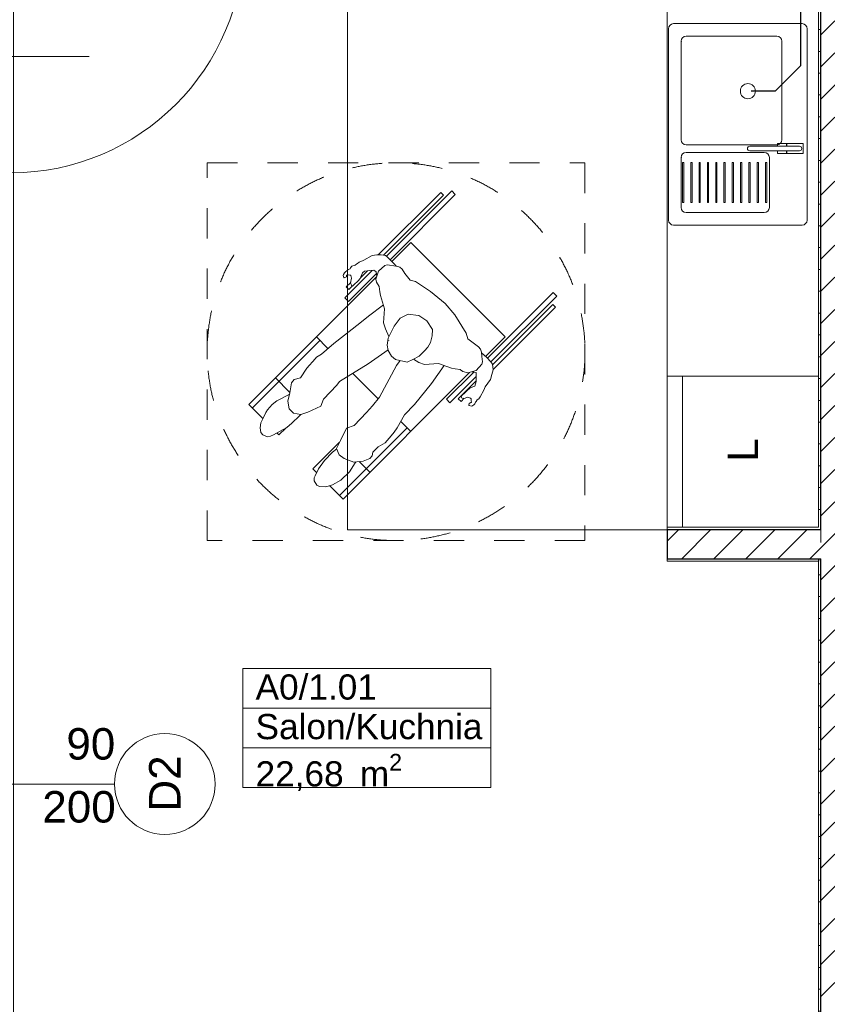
# Model space of a CAD drawing. Header units: millimetres. Extents: x -52968 to 399385, y -141133 to 110561.
# Tile 37 of 146: x 74699 to 77905, y -114852 to -110942. Entities that reach past the tile are written whole.
import ezdxf
from ezdxf.enums import TextEntityAlignment as Align

# ---------------------------------------------------------------- set-up
doc = ezdxf.new("R2010")
doc.units = ezdxf.units.MM
doc.linetypes.add('SIM-Wegliniec-21.07.2025-Parter$0$Przerywana', pattern=[240, 120, -120])
doc.linetypes.add('SIM-Wegliniec-21.07.2025-Parter$0$Przerywana długa', pattern=[390, 250, -140])
doc.layers.add('_xref', color=250, linetype='Continuous')
for name, color, linetype, lineweight in [('RR_IWK_KS', 19, 'Kanalizacja', 30), ('SIM-Wegliniec-21.07.2025-Parter$0$Nowe_A-Belki-Wieniec_Nr_pióra__90', 250, 'Continuous', 0), ('SIM-Wegliniec-21.07.2025-Parter$0$Nowe_A-Meble-Kuchnia_Nr_pióra__4', 250, 'Continuous', 0), ('SIM-Wegliniec-21.07.2025-Parter$0$Nowe_A-Meble-Kuchnia_Nr_pióra__86', 250, 'Continuous', 0), ('SIM-Wegliniec-21.07.2025-Parter$0$Nowe_A-Niepełnosprawni_Nr_pióra__4', 250, 'Continuous', 0), ('SIM-Wegliniec-21.07.2025-Parter$0$Nowe_A-Niepełnosprawni_Nr_pióra__78', 250, 'Continuous', 0), ('SIM-Wegliniec-21.07.2025-Parter$0$Nowe_A-Posadzki_Nr_pióra__89', 250, 'Continuous', 0), ('SIM-Wegliniec-21.07.2025-Parter$0$Nowe_A-Strefy-Parter_Nr_pióra__94', 250, 'Continuous', 0), ('SIM-Wegliniec-21.07.2025-Parter$0$Nowe_A-Wentylacja-Mechaniczna-0-5_Nr_pióra__78', 250, 'Continuous', 0), ('SIM-Wegliniec-21.07.2025-Parter$0$Nowe_A-Ściany-Działowe', 250, 'Continuous', 0), ('SIM-Wegliniec-21.07.2025-Parter$0$Nowe_A-Ściany-Działowe_Nr_pióra__27', 250, 'Continuous', 0), ('SIM-Wegliniec-21.07.2025-Parter$0$Nowe_A-Ściany-Działowe_Nr_pióra__47', 250, 'Continuous', 0), ('SIM-Wegliniec-21.07.2025-Parter$0$Nowe_A-Ściany-Wewnętrzne', 250, 'Continuous', 0), ('SIM-Wegliniec-21.07.2025-Parter$0$Nowe_A-Ściany-Wewnętrzne_Nr_pióra__27', 250, 'Continuous', 0), ('SIM-Wegliniec-21.07.2025-Parter$0$Nowe_A-Ściany-Wewnętrzne_Nr_pióra__47', 250, 'Continuous', 0), ('SIM-Wegliniec-21.07.2025-Parter$0$Nowe_Drzwi Archicad_Nr_pióra__3', 250, 'Continuous', 0), ('SIM-Wegliniec-21.07.2025-Parter$0$Nowe_Metryczki pomieszczeń Archicada_Nr_pióra__6', 250, 'Continuous', 0), ('SIM-Wegliniec-21.07.2025-Parter$0$Nowe_Znaczniki drzwi Archicada_Nr_pióra__2', 250, 'Continuous', 0), ('SIM-Wegliniec-21.07.2025-Parter$0$Nowe_Znaczniki drzwi Archicada_Nr_pióra__45', 250, 'Continuous', 0), ('SIM-Wegliniec-21.07.2025-Parter$0$Nowe_Znaczniki drzwi Archicada_Nr_pióra__7', 250, 'Continuous', 0)]:
    doc.layers.add(name, color=color, linetype=linetype, lineweight=lineweight)
doc.styles.add('SIM-Wegliniec-21.07.2025-Parter$0$STYL_AUTOMATYCZNY_1', font='arial.ttf')
doc.styles.add('SIM-Wegliniec-21.07.2025-Parter$0$STYL_AUTOMATYCZNY_2', font='arial.ttf')
doc.styles.get("Standard").update_dxf_attribs({"font": 'arial.ttf'})
doc.linetypes.add('Kanalizacja', pattern='A,25,0,["◄",Standard,S=5,R=0,X=-5,Y=-2.5],0', length=25)
pattern_1 = [(45, (0, 0), (-63.63961, 63.63961), [])]
pattern_2 = [(0, (0, 0), (0, 86.60254), [0, -50]), (0, (25, 43.3), (0, 86.60254), [0, -50])]

# ---------------------------------------------------------------- blocks, each defined once
blk = doc.blocks.new('SIM-Wegliniec-21.07.2025-Parter')
at = {"layer": 'SIM-Wegliniec-21.07.2025-Parter$0$Nowe_A-Ściany-Działowe', "linetype": 'Continuous', "lineweight": 0, "true_color": 0x000000}
h = blk.add_hatch(dxfattribs=at)
h.set_pattern_fill('Tynk', color=18, style=0, pattern_type=2)
h.set_pattern_definition(pattern_2)
h.paths.add_polyline_path([(77870.1, -112957.6), (77270, -112957.6), (77270, -112967.6), (77870.1, -112967.6)])
at = {"layer": 'SIM-Wegliniec-21.07.2025-Parter$0$Nowe_A-Ściany-Działowe', "linetype": 'Continuous', "lineweight": 0}
h = blk.add_hatch(dxfattribs=at)
h.set_pattern_fill('Bloczki_ceramiczne', color=256, style=0, pattern_type=2)
h.set_pattern_definition(pattern_1)
h.paths.add_polyline_path([(77870.1, -112967.6), (77270, -112967.6), (77270, -113082.6), (77870.1, -113082.6)])
h = blk.add_hatch(dxfattribs=at)
h.set_pattern_fill('Bloczki_ceramiczne', color=256, style=0, pattern_type=2)
h.set_pattern_definition(pattern_1)
h.paths.add_polyline_path([(77870.1, -112967.6), (77870.1, -113082.6), (77880.1, -113082.6), (77880.1, -112967.6)])
at = {"layer": 'SIM-Wegliniec-21.07.2025-Parter$0$Nowe_A-Ściany-Działowe', "linetype": 'Continuous', "lineweight": 0, "true_color": 0x000000}
h = blk.add_hatch(dxfattribs=at)
h.set_pattern_fill('Tynk', color=18, style=0, pattern_type=2)
h.set_pattern_definition(pattern_2)
h.paths.add_polyline_path([(77270, -113092.6), (77870.1, -113092.6), (77870.1, -113082.6), (77270, -113082.6)])
at = {"layer": 'SIM-Wegliniec-21.07.2025-Parter$0$Nowe_A-Ściany-Wewnętrzne', "linetype": 'Continuous', "lineweight": 0}
h = blk.add_hatch(dxfattribs=at)
h.set_pattern_fill('Tynk', color=256, style=0, pattern_type=2)
h.set_pattern_definition(pattern_2)
h.paths.add_polyline_path([(77870.1, -109677.6), (77870.1, -112957.6), (77880.1, -112957.6), (77880.1, -109677.6)])
h = blk.add_hatch(dxfattribs=at)
h.set_pattern_fill('Bloczki_ceramiczne', color=256, style=0, pattern_type=2)
h.set_pattern_definition(pattern_1)
h.paths.add_polyline_path([(77880.1, -109667.6), (77880.1, -112967.6), (78130.1, -112967.6), (78130.1, -109667.6)])
at = {"layer": 'SIM-Wegliniec-21.07.2025-Parter$0$Nowe_A-Ściany-Wewnętrzne', "linetype": 'Continuous', "lineweight": 0, "true_color": 0x000000}
h = blk.add_hatch(dxfattribs=at)
h.set_pattern_fill('Tynk', color=18, style=0, pattern_type=2)
h.set_pattern_definition(pattern_2)
h.paths.add_polyline_path([(77870.1, -112957.6), (77870.1, -112967.6), (77880.1, -112967.6), (77880.1, -112957.6)])
at = {"layer": 'SIM-Wegliniec-21.07.2025-Parter$0$Nowe_A-Ściany-Wewnętrzne', "linetype": 'Continuous', "lineweight": 0}
h = blk.add_hatch(dxfattribs=at)
h.set_pattern_fill('Bloczki_ceramiczne', color=256, style=0, pattern_type=2)
h.set_pattern_definition(pattern_1)
h.paths.add_polyline_path([(77880.1, -112967.6), (77880.1, -113082.6), (78130.1, -113082.6), (78130.1, -112967.6)])
h = blk.add_hatch(dxfattribs=at)
h.set_pattern_fill('Tynk', color=256, style=0, pattern_type=2)
h.set_pattern_definition(pattern_2)
h.paths.add_polyline_path([(77870.1, -113082.6), (77870.1, -116907.6), (77880.1, -116907.6), (77880.1, -113082.6)])
h = blk.add_hatch(dxfattribs=at)
h.set_pattern_fill('Bloczki_ceramiczne', color=256, style=0, pattern_type=2)
h.set_pattern_definition(pattern_1)
h.paths.add_polyline_path([(77880.1, -113082.6), (77880.1, -116907.6), (78130.1, -116907.6), (78130.1, -113082.6)])
at = {"layer": 'SIM-Wegliniec-21.07.2025-Parter$0$Nowe_A-Belki-Wieniec_Nr_pióra__90', "linetype": 'SIM-Wegliniec-21.07.2025-Parter$0$Przerywana długa', "lineweight": 13}
blk.add_line((77880.1, -116917.6), (77880.1, -109667.6), dxfattribs=at)
at = {"layer": 'SIM-Wegliniec-21.07.2025-Parter$0$Nowe_A-Meble-Kuchnia_Nr_pióra__4', "linetype": 'Continuous', "lineweight": 13}
for p, q in [((77270.1, -110357.6), (77270.1, -110957.6)), ((77870.1, -110357.6), (77870.1, -110957.6)), ((77270.1, -110957.6), (77270.1, -111757.6)), ((77275.1, -110977.6), (77275.1, -111737.6)), ((77805.1, -110957.6), (77295.1, -110957.6)), ((77825.1, -111737.6), (77825.1, -110977.6)), ((77870.1, -110957.6), (77870.1, -111757.6)), ((77325.1, -111027.6), (77325.1, -111418.6)), ((77705.1, -111007.6), (77345.1, -111007.6)), ((77725.1, -111418.6), (77725.1, -111027.6)), ((77345.1, -111438.6), (77705.1, -111438.6)), ((77795.1, -111444.6), (77597.2, -111444.6)), ((77597.2, -111462.6), (77795.1, -111462.6)), ((77708.1, -111433.9), (77708.1, -111444.6)), ((77743.1, -111433.9), (77708.1, -111433.9)), ((77708.1, -111444.6), (77743.1, -111444.6)), ((77743.1, -111462.6), (77708.1, -111462.6)), ((77708.1, -111462.6), (77708.1, -111473.3)), ((77743.1, -111444.6), (77743.1, -111433.9)), ((77743.1, -111473.3), (77743.1, -111462.6)), ((77744.1, -111433.6), (77744.1, -111444.6)), ((77809.1, -111433.6), (77744.1, -111433.6)), ((77744.1, -111444.6), (77795.1, -111444.6)), ((77795.1, -111462.6), (77744.1, -111462.6)), ((77744.1, -111462.6), (77744.1, -111473.6)), ((77809.1, -111473.6), (77809.1, -111433.6)), ((77325.1, -111488.6), (77325.1, -111687.6)), ((77655.1, -111468.6), (77345.1, -111468.6)), ((77675.1, -111687.6), (77675.1, -111488.6)), ((77708.1, -111473.3), (77743.1, -111473.3)), ((77744.1, -111473.6), (77809.1, -111473.6)), ((77330.1, -111508.6), (77330.1, -111667.6)), ((77335.1, -111508.6), (77330.1, -111508.6)), ((77335.1, -111667.6), (77335.1, -111508.6)), ((77363.1, -111508.6), (77363.1, -111667.6)), ((77368.1, -111508.6), (77363.1, -111508.6)), ((77368.1, -111667.6), (77368.1, -111508.6)), ((77396.1, -111508.6), (77396.1, -111667.6)), ((77401.1, -111508.6), (77396.1, -111508.6)), ((77401.1, -111667.6), (77401.1, -111508.6)), ((77429.1, -111508.6), (77429.1, -111667.6)), ((77434.1, -111508.6), (77429.1, -111508.6)), ((77434.1, -111667.6), (77434.1, -111508.6)), ((77462.1, -111508.6), (77462.1, -111667.6)), ((77467.1, -111508.6), (77462.1, -111508.6)), ((77467.1, -111667.6), (77467.1, -111508.6)), ((77495.1, -111508.6), (77495.1, -111667.6)), ((77500.1, -111508.6), (77495.1, -111508.6)), ((77500.1, -111667.6), (77500.1, -111508.6)), ((77528.1, -111508.6), (77528.1, -111667.6)), ((77533.1, -111508.6), (77528.1, -111508.6)), ((77533.1, -111667.6), (77533.1, -111508.6)), ((77561.1, -111508.6), (77561.1, -111667.6)), ((77566.1, -111508.6), (77561.1, -111508.6)), ((77566.1, -111667.6), (77566.1, -111508.6)), ((77594.1, -111508.6), (77594.1, -111667.6)), ((77599.1, -111508.6), (77594.1, -111508.6)), ((77599.1, -111667.6), (77599.1, -111508.6)), ((77627.1, -111508.6), (77627.1, -111667.6)), ((77632.1, -111508.6), (77627.1, -111508.6)), ((77632.1, -111667.6), (77632.1, -111508.6)), ((77660.1, -111508.6), (77660.1, -111667.6)), ((77665.1, -111508.6), (77660.1, -111508.6)), ((77665.1, -111667.6), (77665.1, -111508.6)), ((77330.1, -111667.6), (77335.1, -111667.6)), ((77363.1, -111667.6), (77368.1, -111667.6)), ((77396.1, -111667.6), (77401.1, -111667.6)), ((77429.1, -111667.6), (77434.1, -111667.6)), ((77462.1, -111667.6), (77467.1, -111667.6)), ((77495.1, -111667.6), (77500.1, -111667.6)), ((77528.1, -111667.6), (77533.1, -111667.6)), ((77561.1, -111667.6), (77566.1, -111667.6)), ((77594.1, -111667.6), (77599.1, -111667.6)), ((77627.1, -111667.6), (77632.1, -111667.6)), ((77660.1, -111667.6), (77665.1, -111667.6)), ((77345.1, -111707.6), (77655.1, -111707.6)), ((77270, -111757.6), (77270, -112357.6)), ((77295.1, -111757.6), (77805.1, -111757.6)), ((77870, -111757.6), (77870, -112357.6)), ((77270, -112357.6), (77270, -112957.6)), ((77870, -112357.6), (77270, -112357.6)), ((77330, -112357.6), (77330, -112957.6)), ((77870, -112957.6), (77870, -112357.6)), ((77270, -112957.6), (77870, -112957.6))]:
    blk.add_line(p, q, dxfattribs=at)
blk.add_circle((77590.1, -111225.6), 30, dxfattribs=at)
for centre, radius, start, end in [((77295.1, -110977.6), 20, 90, 180), ((77805.1, -110977.6), 20, 0, 90), ((77345.1, -111027.6), 20, 90, 180), ((77705.1, -111027.6), 20, 0, 90), ((77345.1, -111418.6), 20, 180, 270), ((77705.1, -111418.6), 20, 270, 0), ((77597.2, -111453.6), 9, 90.1472, 270.1472), ((77795.1, -111453.6), 9, 270, 90), ((77795.1, -111453.6), 9, 270, 90), ((77345.1, -111488.6), 20, 90, 180), ((77655.1, -111488.6), 20, 0, 90), ((77345.1, -111687.6), 20, 180, 270), ((77655.1, -111687.6), 20, 270, 0), ((77295.1, -111737.6), 20, 180, 270), ((77805.1, -111737.6), 20, 270, 0)]:
    blk.add_arc(centre, radius, start, end, dxfattribs=at)
for p in [(77325.1, -111027.6), (77325.1, -111488.6)]:
    blk.add_point(p, dxfattribs=at)
at = {"layer": 'SIM-Wegliniec-21.07.2025-Parter$0$Nowe_A-Niepełnosprawni_Nr_pióra__4', "linetype": 'Continuous', "lineweight": 13}
for p, q in [((76122.7, -111875.4), (76370.4, -111627.7)), ((76142.7, -111876.6), (76381.1, -111638.3)), ((76155.2, -111881.1), (76414.3, -111622)), ((76169.6, -111895), (76428.4, -111636.2)), ((76370.4, -111627.7), (76381.1, -111638.3)), ((76414.3, -111622), (76428.4, -111636.2)), ((76176.6, -111902.1), (76251.7, -111827.1)), ((76251.7, -111827.1), (76626.4, -112201.8)), ((76065.4, -111897.3), (76099, -111878.3)), ((76099, -111878.3), (76116.7, -111875.6)), ((76116.7, -111875.6), (76134, -111875)), ((76151.4, -111878.3), (76134, -111875)), ((76151.4, -111878.3), (76157.7, -111883)), ((76157.7, -111883), (76187.1, -111912.8)), ((76010.4, -111930.9), (76003.7, -111934.3)), ((76010.4, -111930.9), (76012, -111927.5)), ((76017.5, -111920.6), (76012, -111927.5)), ((76017.5, -111920.6), (76030.3, -111916.9)), ((76030.3, -111916.9), (76037.7, -111911.7)), ((76040.8, -111910), (76037.7, -111911.7)), ((76046.3, -111904.9), (76040.8, -111910)), ((76046.3, -111904.9), (76063, -111898)), ((76065.4, -111897.3), (76063, -111898)), ((76123.1, -111940.4), (76148.9, -111918.3)), ((76158.5, -111915.7), (76148.9, -111918.3)), ((76158.5, -111915.7), (76193.8, -111920)), ((76187.1, -111912.8), (76193.8, -111920)), ((76193.8, -111920), (76196, -111920.3)), ((76207.8, -111924.8), (76196, -111920.3)), ((76207.8, -111924.8), (76217.7, -111931.9)), ((76228.6, -111949.4), (76217.7, -111931.9)), ((75608.2, -112470.5), (76115.3, -111963.5)), ((75984, -111953.2), (75983.2, -111957)), ((75985.8, -111965.3), (75983.2, -111957)), ((75988.1, -111947.5), (75984, -111953.2)), ((75985.8, -111965.3), (75987.3, -111967.2)), ((75987.3, -111967.2), (75996.3, -111963.1)), ((75988.1, -111947.5), (76003.7, -111934.3)), ((75990, -112046.3), (76098.7, -111937.6)), ((75996.8, -111956.5), (75996.3, -111963.1)), ((75997.7, -111956.2), (75996.8, -111956.5)), ((76004.2, -111954.8), (75997.7, -111956.2)), ((76115.4, -111949.2), (76004.2, -112060.4)), ((76004.2, -111954.8), (76009.8, -111956.5)), ((76011.9, -111956.1), (76009.8, -111956.5)), ((76011.9, -111956.1), (76013.7, -111957.6)), ((76012.9, -111986.3), (76016.9, -111968.8)), ((76016.9, -111968.8), (76013.7, -111957.6)), ((76051.2, -111969.3), (76042.6, -111979.3)), ((76059.6, -111946.9), (76051.2, -111969.3)), ((76080.4, -111939), (76051.9, -111967.5)), ((76067.3, -111939.9), (76059.6, -111946.9)), ((76067.3, -111939.9), (76088.1, -111938.4)), ((76105.6, -111937.1), (76088.1, -111938.4)), ((76114.7, -111942.5), (76105.6, -111937.1)), ((76112.9, -111972.4), (76123.1, -111940.4)), ((76115.4, -111984), (76112.9, -111972.4)), ((76116.5, -111961), (76114.7, -111942.5)), ((76249.4, -111976.1), (76228.6, -111949.4)), ((75995.7, -112002.4), (76013.2, -111984.9)), ((75995.7, -112002.4), (76006.3, -112013)), ((76006.3, -112013), (76020.9, -111998.5)), ((76012.9, -111986.3), (76014.4, -111992.6)), ((76016.3, -111997.1), (76014.4, -111992.6)), ((76019.9, -111998.8), (76016.3, -111997.1)), ((76019.9, -111998.8), (76021.7, -111998.2)), ((76021.7, -111998.2), (76025.8, -111994.4)), ((76025.8, -111994.4), (76042.6, -111979.3)), ((76126.3, -112001.3), (76115.4, -111984)), ((76126.3, -112001.3), (76129.4, -112023)), ((76249.4, -111976.1), (76270.6, -111982)), ((76329.7, -112020.6), (76270.6, -111982)), ((76004.2, -112060.4), (75990, -112046.3)), ((76129.4, -112023), (76131.4, -112036.6)), ((76131.4, -112036.6), (76147.8, -112090.1)), ((76329.7, -112020.6), (76387.8, -112068.2)), ((76556, -112286.4), (76817.3, -112025.1)), ((76570, -112300.7), (76831.5, -112039.2)), ((76817.3, -112025.1), (76831.5, -112039.2)), ((76142.8, -112073.8), (76083.9, -112119.6)), ((76143.5, -112145.6), (76147.8, -112090.1)), ((76387.8, -112068.2), (76426.4, -112114.5)), ((76575.9, -112311.8), (76815.2, -112072.4)), ((76578.4, -112330.4), (76825.8, -112083)), ((76825.8, -112083), (76815.2, -112072.4)), ((76049.5, -112146.9), (76083.9, -112119.6)), ((76210, -112127.2), (76186.1, -112158.6)), ((76241.8, -112111.7), (76210, -112127.2)), ((76281.9, -112115.9), (76241.8, -112111.7)), ((76283.9, -112116.9), (76281.9, -112115.9)), ((76283.9, -112116.9), (76315.8, -112137.1)), ((76426.4, -112114.5), (76471.9, -112186.6)), ((75945.7, -112228.2), (76049.5, -112146.9)), ((76150.8, -112168.8), (76143.5, -112145.6)), ((76161.9, -112206), (76186.1, -112158.6)), ((76315.8, -112137.1), (76337.5, -112172.7)), ((75876.9, -112201.8), (75922.8, -112247.7)), ((76165.1, -112199.7), (76150.8, -112168.8)), ((76161.9, -112206), (76157.4, -112234.6)), ((76330, -112223.8), (76336.5, -112197.3)), ((76337.5, -112172.7), (76336.5, -112197.3)), ((76471.9, -112186.6), (76477.8, -112209.6)), ((76548.8, -112279.4), (76626.4, -112201.8)), ((75622.3, -112484.7), (75891, -112216)), ((75945.7, -112228.2), (75897.4, -112269.4)), ((76157.4, -112234.6), (76162, -112255.8)), ((76164.4, -112215.2), (76164.8, -112214.3)), ((76306.3, -112256.6), (76318.8, -112242.2)), ((76330, -112223.8), (76318.8, -112242.2)), ((76520.8, -112240.5), (76477.8, -112209.6)), ((76520.8, -112240.5), (76527.8, -112250.5)), ((75871.8, -112289), (75878, -112282)), ((75897.4, -112269.4), (75878, -112282)), ((76082.9, -112308.3), (76161.5, -112253.3)), ((76175.2, -112277.5), (76162, -112255.8)), ((76175.2, -112277.5), (76190.9, -112291.7)), ((76180.5, -112282.3), (76179.7, -112282.4)), ((76259.6, -112291.1), (76284.4, -112277.8)), ((76306.3, -112256.6), (76284.4, -112277.8)), ((76532.2, -112262.4), (76527.8, -112250.5)), ((76532.2, -112262.4), (76534, -112279.6)), ((76553, -112283.2), (76532.4, -112264.4)), ((76534, -112279.6), (76536.1, -112300)), ((76570, -112300.7), (76553, -112283.2)), ((75839, -112326.1), (75871.8, -112289)), ((75969.2, -112379.1), (76082.9, -112308.3)), ((76126.9, -112441), (76195.2, -112315.6)), ((76237.9, -112301.7), (76190.9, -112291.7)), ((76195.2, -112315.6), (76209.2, -112295.6)), ((76237.9, -112301.7), (76259.6, -112291.1)), ((76283.5, -112303.5), (76262.3, -112289.6)), ((76306.7, -112311.3), (76283.5, -112303.5)), ((76306.7, -112311.3), (76361.5, -112307.4)), ((76334.4, -112386.7), (76383.9, -112315.3)), ((76361.5, -112307.4), (76413.8, -112325.8)), ((76533.3, -112309.5), (76510.8, -112334.9)), ((76533.3, -112309.5), (76536.1, -112300)), ((76570, -112300.7), (76575.5, -112309.2)), ((76578.8, -112332.8), (76575.5, -112309.2)), ((75788.8, -112371.1), (75813.5, -112364.1)), ((75813.5, -112364.1), (75839, -112326.1)), ((75983, -112845.3), (76485.1, -112343.1)), ((76122.1, -112447), (76021.6, -112346.5)), ((76393.1, -112449.3), (76501.4, -112341)), ((76511.6, -112359.1), (76407.2, -112463.5)), ((76413.8, -112325.8), (76427.5, -112328.2)), ((76427.5, -112328.2), (76448.1, -112330.6)), ((76449.5, -112332.1), (76448.1, -112330.6)), ((76449.5, -112332.1), (76457.9, -112338.9)), ((76457.9, -112338.9), (76478.5, -112344.6)), ((76510.8, -112334.9), (76478.5, -112344.6)), ((76494.7, -112339.8), (76510.9, -112342.7)), ((76511.8, -112344.8), (76510.9, -112342.7)), ((76511.8, -112344.8), (76511.4, -112378.5)), ((76573.8, -112351.1), (76568.3, -112370)), ((76573.8, -112351.1), (76578.8, -112332.8)), ((75714.3, -112364.5), (75770.8, -112421.1)), ((75778.5, -112384.2), (75771, -112423.3)), ((75788.8, -112371.1), (75778.5, -112384.2)), ((75904.6, -112448.2), (75957.8, -112392.7)), ((75969.2, -112379.1), (75957.8, -112392.7)), ((76266.2, -112469.3), (76334.4, -112386.7)), ((76511.4, -112376.2), (76440.4, -112447.2)), ((76506.5, -112396.6), (76487.3, -112404.3)), ((76511.4, -112378.5), (76506.5, -112396.6)), ((76506.5, -112396.6), (76506.5, -112396.6)), ((76547.3, -112399.4), (76541.8, -112413.4)), ((76568.3, -112370), (76547, -112399.8)), ((75768.8, -112429.6), (75720, -112455.4)), ((75771, -112423.3), (75763.3, -112457.3)), ((75768.8, -112429.6), (75768.7, -112429.7)), ((75768.8, -112429.6), (75769.7, -112428.9)), ((76126.9, -112441), (76099.6, -112475.1)), ((76458.5, -112429.1), (76451.1, -112438.2)), ((76453.6, -112443), (76451.1, -112438.2)), ((76460.8, -112428.8), (76458.5, -112429.1)), ((76460.8, -112428.8), (76462.1, -112427.3)), ((76473.9, -112415.3), (76462.1, -112427.3)), ((76467.2, -112445.2), (76477.2, -112441.1)), ((76487.3, -112404.3), (76473.9, -112415.3)), ((76477.2, -112412.6), (76479, -112410.8)), ((76488.4, -112445), (76477.2, -112441.1)), ((76527.3, -112440.1), (76521.2, -112447.8)), ((76527.3, -112440.1), (76541.8, -112413.4)), ((75608.2, -112470.5), (75663.8, -112526.1)), ((75682.9, -112491.3), (75701.2, -112469.6)), ((75701.2, -112469.6), (75720, -112455.4)), ((75763.3, -112457.3), (75769.2, -112486.7)), ((75894.6, -112477), (75843.1, -112500.1)), ((75894.6, -112477), (75904.6, -112448.2)), ((76099.6, -112475.1), (76076.1, -112501.8)), ((76266.2, -112469.3), (76226.9, -112511.3)), ((76407.2, -112463.5), (76393.1, -112449.3)), ((76440.4, -112447.2), (76451.1, -112457.8)), ((76451.1, -112457.8), (76463.5, -112445.3)), ((76460.2, -112445.5), (76453.6, -112443)), ((76460.2, -112445.5), (76467.2, -112445.2)), ((76483.8, -112466), (76482.4, -112472.3)), ((76482.4, -112472.3), (76484.1, -112473.5)), ((76489.7, -112462), (76483.8, -112466)), ((76492.5, -112476.1), (76484.1, -112473.5)), ((76490.9, -112447.4), (76488.4, -112445)), ((76491.2, -112461.9), (76489.7, -112462)), ((76490.8, -112447.5), (76490.9, -112447.4)), ((76490.8, -112447.5), (76491.6, -112455)), ((76491.4, -112461.3), (76491.2, -112461.9)), ((76491.4, -112461.3), (76492.1, -112460.8)), ((76491.6, -112455), (76492.1, -112460.8)), ((76492.5, -112476.1), (76496.9, -112475.2)), ((76496.9, -112475.2), (76503.7, -112469.3)), ((76506.4, -112466.9), (76503.7, -112469.3)), ((76508.3, -112460.7), (76506.4, -112466.9)), ((76511.7, -112457.6), (76508.3, -112460.7)), ((76515.1, -112451.3), (76511.7, -112457.6)), ((76515.1, -112451.3), (76515.2, -112451.3)), ((76521.2, -112447.8), (76515.2, -112451.3)), ((75666.5, -112521), (75675.7, -112502.1)), ((75682.9, -112491.3), (75675.7, -112502.1)), ((75785.9, -112503.9), (75769.2, -112486.7)), ((75810.2, -112514.8), (75779.8, -112544.4)), ((75814.9, -112509.6), (75785.9, -112503.9)), ((75815.1, -112509.6), (75810.2, -112514.8)), ((75814.9, -112509.6), (75843.1, -112500.1)), ((76076.1, -112501.8), (76026.5, -112552.9)), ((76197.4, -112562.5), (76226.9, -112511.3)), ((75653.8, -112562.4), (75656.8, -112542.7)), ((75656.8, -112542.7), (75666.5, -112521)), ((75759.6, -112560.6), (75779.8, -112544.4)), ((75996.7, -112564.3), (76026.5, -112552.9)), ((76251.7, -112576.6), (76212.1, -112537)), ((75653.8, -112562.4), (75657, -112580.6)), ((75657, -112580.6), (75664.8, -112590.4)), ((75682.3, -112598.2), (75664.8, -112590.4)), ((75694.9, -112596.2), (75682.3, -112598.2)), ((75706.9, -112590.6), (75694.9, -112596.2)), ((75759.6, -112560.6), (75706.9, -112590.6)), ((75728.4, -112590.7), (75720.5, -112582.9)), ((75728.4, -112590.7), (75757.2, -112561.9)), ((75968.8, -112831.2), (76237.5, -112562.5)), ((75996.7, -112564.3), (75972.3, -112612.7)), ((76173.6, -112594.6), (76149.4, -112622.4)), ((76173.6, -112594.6), (76185.5, -112579.9)), ((76185.5, -112579.9), (76197.4, -112562.5)), ((75862.7, -112725.1), (75968.8, -112619)), ((75972.3, -112612.7), (75957.4, -112644.8)), ((75968.8, -112619), (75969.2, -112619.4)), ((76122.7, -112637.7), (76101.2, -112659.4)), ((76122.7, -112637.7), (76149.4, -112622.4)), ((75941.5, -112658.6), (75909.3, -112692.2)), ((75957.7, -112645.4), (75941.5, -112658.6)), ((75957.4, -112644.8), (75967.1, -112669.7)), ((75967.1, -112669.7), (75987.5, -112684.2)), ((76098.6, -112673.3), (76088.5, -112684.4)), ((76098.6, -112673.3), (76101.2, -112659.4)), ((75885.1, -112724.8), (75909.3, -112692.2)), ((76025.2, -112698.7), (75987.5, -112684.2)), ((76008.3, -112737.7), (76030.5, -112701.9)), ((76025.2, -112698.7), (76063.2, -112694.3)), ((76033.8, -112697.7), (76030.5, -112701.9)), ((76046.1, -112696.3), (76089, -112739.2)), ((76088.5, -112684.4), (76063.2, -112694.3)), ((75877.8, -112740.1), (75862.7, -112725.1)), ((75868.1, -112760.6), (75871.8, -112752.9)), ((75871.8, -112752.9), (75885.1, -112724.8)), ((76008.3, -112737.7), (75974.4, -112769.7)), ((75868, -112773.5), (75868.1, -112760.6)), ((75878.4, -112790.1), (75868, -112773.5)), ((75889.3, -112795.9), (75878.4, -112790.1)), ((75936.3, -112790.8), (75914.1, -112796.5)), ((75930, -112792.4), (75983, -112845.3)), ((75936.3, -112790.8), (75941, -112788.4)), ((75937.3, -112790.3), (75937.2, -112790.3)), ((75941, -112788.4), (75974.4, -112769.7)), ((75914.1, -112796.5), (75889.3, -112795.9))]:
    blk.add_line(p, q, dxfattribs=at)
at = {"layer": 'SIM-Wegliniec-21.07.2025-Parter$0$Nowe_A-Niepełnosprawni_Nr_pióra__78', "linetype": 'SIM-Wegliniec-21.07.2025-Parter$0$Przerywana', "lineweight": 13}
blk.add_lwpolyline([(76943.3, -113010.2), (75443.3, -113010.2), (75443.3, -111510.2), (76943.3, -111510.2)], close=True, dxfattribs=at)
at = {"layer": 'SIM-Wegliniec-21.07.2025-Parter$0$Nowe_A-Posadzki_Nr_pióra__89', "linetype": 'Continuous', "lineweight": 13, "flags": 128}
for points in [[(77880.1, -112967.6), (76000.1, -112967.6), (76000.1, -109667.6), (77880.1, -109667.6)], [(76000.1, -112967.6), (77880.1, -112967.6), (77880.1, -109667.6), (76000.1, -109667.6)]]:
    blk.add_lwpolyline(points, close=True, dxfattribs=at)
at = {"layer": 'SIM-Wegliniec-21.07.2025-Parter$0$Nowe_A-Strefy-Parter_Nr_pióra__94', "linetype": 'Continuous', "lineweight": 13, "flags": 128}
blk.add_lwpolyline([(74675.1, -111822.6), (74675.1, -113241.8), (74675.1, -113376.8), (74675.1, -116907.6), (77870.1, -116907.6), (77870.1, -113092.6), (77270, -113092.6), (77270, -112957.6), (77870, -112957.6), (77870.1, -110102.6), (77064.8, -110102.6), (77064.8, -109677.6), (74675.1, -109677.6), (74675.1, -111687.6)], close=True, dxfattribs=at)
at = {"layer": 'SIM-Wegliniec-21.07.2025-Parter$0$Nowe_A-Wentylacja-Mechaniczna-0-5_Nr_pióra__78', "linetype": 'SIM-Wegliniec-21.07.2025-Parter$0$Przerywana', "lineweight": 13}
blk.add_circle((76193.3, -112260.2), 750, dxfattribs=at)
at = {"layer": 'SIM-Wegliniec-21.07.2025-Parter$0$Nowe_A-Ściany-Działowe_Nr_pióra__27', "linetype": 'Continuous', "lineweight": 25}
for p, q in [((77870.1, -112967.6), (77270, -112967.6)), ((77270, -113082.6), (77870.1, -113082.6))]:
    blk.add_line(p, q, dxfattribs=at)
at = {"layer": 'SIM-Wegliniec-21.07.2025-Parter$0$Nowe_A-Ściany-Działowe_Nr_pióra__27', "linetype": 'Continuous', "lineweight": 25, "flags": 128}
for points in [[(77270, -112967.6), (77270, -113082.6)], [(77870.1, -113082.6), (77870.1, -113092.6)]]:
    blk.add_lwpolyline(points, dxfattribs=at)
at = {"layer": 'SIM-Wegliniec-21.07.2025-Parter$0$Nowe_A-Ściany-Działowe_Nr_pióra__47', "linetype": 'Continuous', "lineweight": 15, "flags": 128}
for points in [[(77870.1, -112957.6), (77270, -112957.6)], [(77270, -112957.6), (77270, -112967.6)], [(77270, -113082.6), (77270, -113092.6)], [(77270, -113092.6), (77870.1, -113092.6)]]:
    blk.add_lwpolyline(points, dxfattribs=at)
at = {"layer": 'SIM-Wegliniec-21.07.2025-Parter$0$Nowe_A-Ściany-Wewnętrzne_Nr_pióra__27', "linetype": 'Continuous', "lineweight": 25}
for p, q in [((77880.1, -112957.6), (77880.1, -109677.6)), ((77880.1, -112967.6), (77870.1, -112967.6)), ((77880.1, -112967.6), (77870.1, -112967.6)), ((77880.1, -112967.6), (77880.1, -112957.6)), ((77870.1, -113082.6), (77880.1, -113082.6)), ((77870.1, -113082.6), (77880.1, -113082.6)), ((77880.1, -116907.6), (77880.1, -113082.6))]:
    blk.add_line(p, q, dxfattribs=at)
at = {"layer": 'SIM-Wegliniec-21.07.2025-Parter$0$Nowe_A-Ściany-Wewnętrzne_Nr_pióra__47', "linetype": 'Continuous', "lineweight": 15, "flags": 128}
for points in [[(77870.1, -109677.6), (77870.1, -112957.6)], [(77870.1, -113082.6), (77870.1, -116907.6)]]:
    blk.add_lwpolyline(points, dxfattribs=at)
at = {"layer": 'SIM-Wegliniec-21.07.2025-Parter$0$Nowe_Drzwi Archicad_Nr_pióra__3', "linetype": 'Continuous', "lineweight": 13}
blk.add_arc((74665.1, -110625.6), 924, 270, 0, dxfattribs=at)
at = {"layer": 'SIM-Wegliniec-21.07.2025-Parter$0$Nowe_Metryczki pomieszczeń Archicada_Nr_pióra__6', "linetype": 'Continuous', "lineweight": 13}
for p, q in [((75585.5, -113518.8), (76570, -113518.8)), ((75585.5, -113675.9), (75585.5, -113518.8)), ((76570, -113518.8), (76570, -113675.9)), ((76570, -113675.9), (75585.5, -113675.9)), ((75585.5, -113675.9), (76570, -113675.9)), ((75585.5, -113833), (75585.5, -113675.9)), ((76570, -113675.9), (76570, -113833)), ((76570, -113833), (75585.5, -113833)), ((75585.5, -113833), (76570, -113833)), ((75585.5, -113990.2), (75585.5, -113833)), ((76570, -113833), (76570, -113990.2)), ((76570, -113990.2), (75585.5, -113990.2))]:
    blk.add_line(p, q, dxfattribs=at)
at = {"layer": 'SIM-Wegliniec-21.07.2025-Parter$0$Nowe_Znaczniki drzwi Archicada_Nr_pióra__2', "linetype": 'Continuous', "lineweight": 13, "flags": 128}
blk.add_lwpolyline([(75275.1, -114176.8, 1), (75275.1, -113776.8, 1)], format="xyb", close=True, dxfattribs=at)
at = {"layer": 'SIM-Wegliniec-21.07.2025-Parter$0$Nowe_Znaczniki drzwi Archicada_Nr_pióra__45', "linetype": 'Continuous', "lineweight": 15}
for p, q in [((74140.1, -111087.6), (74975.1, -111087.6)), ((75075.1, -113976.8), (74240.1, -113976.8))]:
    blk.add_line(p, q, dxfattribs=at)
at = {"layer": 'SIM-Wegliniec-21.07.2025-Parter$0$Nowe_A-Meble-Kuchnia_Nr_pióra__86', "lineweight": 13, "style": 'SIM-Wegliniec-21.07.2025-Parter$0$STYL_AUTOMATYCZNY_1'}
blk.add_text('L', height=120, rotation=90, dxfattribs=at).set_placement((77570, -112650.7), align=Align.MIDDLE_CENTER)
at = {"layer": 'SIM-Wegliniec-21.07.2025-Parter$0$Nowe_Metryczki pomieszczeń Archicada_Nr_pióra__6', "lineweight": 13, "char_height": 100, "attachment_point": 1, "style": 'SIM-Wegliniec-21.07.2025-Parter$0$STYL_AUTOMATYCZNY_2'}
for s, insert in [('\\A1;{\\pql;\\pt0,2300;\\fArial|b0|i0|c238|p0;\\W1.000000;A0/1.01\\fArial|b0|i0|c238|p0;\\W1.000000;\\A1{\\H.66x;\\S^  ;}\\fArial|b0|i0|c238|p0;\\W1.000000;\\fArial|b0|i0|c238|p0;\\W1.000000;\\A1{\\H.66x;\\S^  ;}}', (75635.5, -113541.6)), ('\\A1;{\\pql;\\pt0,2300;\\fArial|b0|i0|c238|p0;\\W1.000000;Salon/Kuchnia\\fArial|b0|i0|c238|p0;\\W1.000000;\\A1{\\H.66x;\\S^  ;}\\fArial|b0|i0|c238|p0;\\W1.000000;\\fArial|b0|i0|c238|p0;\\W1.000000;\\A1{\\H.66x;\\S^  ;}}', (75635.5, -113698.8)), ('\\A1;{\\pql;\\pt0,2300;\\fArial|b0|i0|c238|p0;\\W1.000000;22,68\\fArial|b0|i0|c238|p0;\\W1.000000;\\A1{\\H.66x;\\S^  ;}\\fArial|b0|i0|c238|p0;\\W1.000000; m\\fArial|b0|i0|c238|p0;\\W1.000000;\\A1{\\H.66x;\\S2^  ;}}', (75635.5, -113857.3))]:
    blk.add_mtext(s, dxfattribs=dict(at, insert=insert))
at = {"layer": 'SIM-Wegliniec-21.07.2025-Parter$0$Nowe_Znaczniki drzwi Archicada_Nr_pióra__7', "lineweight": 13, "char_height": 125, "attachment_point": 7, "style": 'SIM-Wegliniec-21.07.2025-Parter$0$STYL_AUTOMATYCZNY_1'}
for s, insert in [('\\A1;{\\pql;\\pt0;\\fArial|b0|i0|c238|p0;\\W1.000000;90\\fArial|b0|i0|c238|p0;\\W1.000000;\\A1{\\H.66x;\\S^  ;}\\fArial|b0|i0|c238|p0;\\W1.000000;\\fArial|b0|i0|c238|p0;\\W1.000000;}', (74884.4, -113916.4)), ('\\A1;{\\pql;\\pt0;\\fArial|b0|i0|c238|p0;\\W1.000000;200\\fArial|b0|i0|c238|p0;\\W1.000000;\\A1{\\H.66x;\\S^  ;}\\fArial|b0|i0|c238|p0;\\W1.000000;\\fArial|b0|i0|c238|p0;\\W1.000000;}', (74789.1, -114166.4))]:
    blk.add_mtext(s, dxfattribs=dict(at, insert=insert))
at = {"layer": 'SIM-Wegliniec-21.07.2025-Parter$0$Nowe_Znaczniki drzwi Archicada_Nr_pióra__7', "lineweight": 13, "insert": (75337.6, -114086.4), "char_height": 125, "attachment_point": 7, "rotation": 90, "style": 'SIM-Wegliniec-21.07.2025-Parter$0$STYL_AUTOMATYCZNY_1'}
blk.add_mtext('\\A1;{\\pql;\\pt0;\\fArial|b0|i0|c238|p0;\\W1.000000;D2\\fArial|b0|i0|c238|p0;\\W1.000000;\\fArial|b0|i0|c238|p0;\\W1.000000;\\fArial|b0|i0|c238|p0;\\W1.000000;}', dxfattribs=at)

msp = doc.modelspace()

# ---------------------------------------------------------------- block references
at = {"layer": '_xref'}
msp.add_blockref('SIM-Wegliniec-21.07.2025-Parter', (0, 0), dxfattribs=at)

# ---------------------------------------------------------------- next in the draw order: linework, layer by layer
at = {"layer": 'RR_IWK_KS', "ltscale": 30}
for p, q in [((77798.3, -109830), (77798.3, -111125.2)), ((77698.3, -111225.2), (77798.3, -111125.2)), ((77698.3, -111225.2), (77602.7, -111225.2))]:
    msp.add_line(p, q, dxfattribs=at)

doc.saveas('drawing.dxf')
